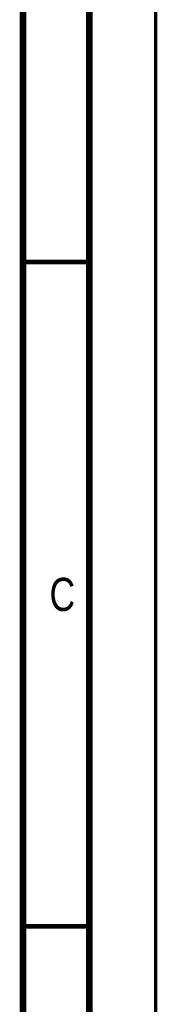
# Model space of a CAD drawing. Header units: millimetres. Extents: x 0 to 420, y 0 to 297.
# Tile 21 of 22: x 410 to 420, y 142 to 216. Entities that reach past the tile are written whole.
import ezdxf

# ---------------------------------------------------------------- set-up
doc = ezdxf.new("R2010")
doc.units = ezdxf.units.MM
doc.header["$LTSCALE"] = 23.1
doc.layers.add('T-EM12-T00-000_DXF_FORMAT', color=7, linetype='CONTINUOUS')
doc.styles.get("Standard").update_dxf_attribs({"font": 'txt', "width": 0.8})

msp = doc.modelspace()

# ---------------------------------------------------------------- linework, layer by layer
at = {"layer": 'T-EM12-T00-000_DXF_FORMAT', "color": 9, "linetype": 'Continuous', "const_width": 0.25}
msp.add_lwpolyline([(420, 0), (420, 297)], dxfattribs=at)
at = {"layer": 'T-EM12-T00-000_DXF_FORMAT', "color": 7, "linetype": 'Continuous'}
for points, const_width in [([(415, 8), (415, 292)], 0.5), ([(410, 13), (410, 287)], 0.5), ([(410, 197.5), (415, 197.5)], 0.35), ([(410, 147.5), (415, 147.5)], 0.35)]:
    msp.add_lwpolyline(points, dxfattribs=dict(at, const_width=const_width))

# ---------------------------------------------------------------- texts
at = {"layer": 'T-EM12-T00-000_DXF_FORMAT', "color": 5, "linetype": 'Continuous', "insert": (412, 173.7288), "char_height": 2.5, "width": 3.125, "attachment_point": 1, "line_spacing_factor": 0.9}
msp.add_mtext('C', dxfattribs=at)

doc.saveas('drawing.dxf')
